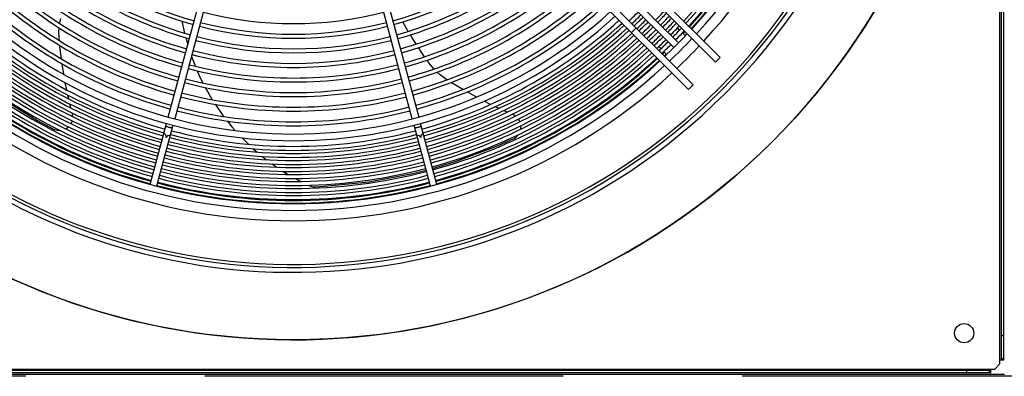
# Model space of a CAD drawing. Header units: centimetres. Extents: x -92429 to 178773, y 2337 to 428125.
# Tile 93 of 138: x 162349 to 162418, y 9486 to 9511. Entities that reach past the tile are written whole.
import ezdxf

# ---------------------------------------------------------------- set-up
doc = ezdxf.new("R2010")
doc.units = ezdxf.units.CM
doc.header["$LTSCALE"] = 50
doc.linetypes.add('DASHED', pattern=[0.75, 0.5, -0.25])
doc.layers.add('WL_urządzenia', color=1, linetype='Continuous')

msp = doc.modelspace()

# ---------------------------------------------------------------- linework, layer by layer
at = {"layer": 'WL_urządzenia', "color": 1, "linetype": 'Continuous'}
for p, q in [((162417.206, 9487.026, 2170), (162417.206, 9584.361, 2170)), ((162417.299, 9584.268, 2170), (162417.299, 9487.118, 2170)), ((162417.484, 9487.026, 2170), (162417.484, 9584.361, 2170)), ((162373.388, 9531.768, 2170), (162397.354, 9507.802, 2170)), ((162397.681, 9508.13, 2170), (162373.653, 9532.158, 2170)), ((162395.781, 9506.229, 2170), (162371.815, 9530.195, 2170)), ((162371.424, 9529.93, 2170), (162395.453, 9505.901, 2170)), ((162359.149, 9503.967, 2170), (162363.035, 9518.473, 2170)), ((162363.483, 9518.353, 2170), (162359.596, 9503.847, 2170)), ((162376.183, 9503.847, 2170), (162372.296, 9518.353, 2170)), ((162372.744, 9518.473, 2170), (162376.63, 9503.967, 2170)), ((162394.436, 9508.819, 2170), (162391.323, 9511.932, 2170)), ((162391.65, 9512.26, 2170), (162394.764, 9509.146, 2170)), ((162351.575, 9510.502, 2170), (162351.581, 9510.54, 2170)), ((162351.581, 9510.54, 2170), (162351.643, 9510.848, 2170)), ((162360.114, 9510.658, 2170), (162360.128, 9510.583, 2170)), ((162360.128, 9510.583, 2170), (162360.287, 9509.832, 2170)), ((162375.902, 9509.956, 2170), (162375.521, 9510.614, 2170)), ((162351.518, 9509.892, 2170), (162351.536, 9510.196, 2170)), ((162351.521, 9509.561, 2170), (162351.518, 9509.892, 2170)), ((162351.537, 9509.336, 2170), (162351.521, 9509.561, 2170)), ((162376.143, 9509.557, 2170), (162376.05, 9509.711, 2170)), ((162376.455, 9509.062, 2170), (162376.143, 9509.557, 2170)), ((162391.477, 9509.877, 2170), (162391.805, 9510.204, 2170)), ((162394.845, 9510.049, 2170), (162394.694, 9510.2, 2170)), ((162395.248, 9509.646, 2170), (162395.041, 9509.852, 2170)), ((162351.538, 9509.319, 2170), (162351.537, 9509.336, 2170)), ((162351.58, 9508.908, 2170), (162351.573, 9508.971, 2170)), ((162351.686, 9508.04, 2170), (162351.58, 9508.908, 2170)), ((162360.365, 9509.519, 2170), (162360.503, 9509.021, 2170)), ((162393.383, 9508.889, 2170), (162393.534, 9508.738, 2170)), ((162360.766, 9508.211, 2170), (162360.991, 9507.615, 2170)), ((162377.042, 9508.182, 2170), (162376.612, 9508.82, 2170)), ((162393.73, 9508.541, 2170), (162393.937, 9508.335, 2170)), ((162351.853, 9506.957, 2170), (162351.735, 9507.69, 2170)), ((162360.991, 9507.615, 2170), (162361.028, 9507.523, 2170)), ((162377.323, 9507.784, 2170), (162377.209, 9507.944, 2170)), ((162377.466, 9507.595, 2170), (162377.323, 9507.784, 2170)), ((162377.67, 9507.356, 2170), (162377.466, 9507.595, 2170)), ((162397.354, 9507.802, 2170), (162397.681, 9508.13, 2170)), ((162361.162, 9507.205, 2170), (162361.409, 9506.663, 2170)), ((162377.696, 9507.328, 2170), (162377.67, 9507.356, 2170)), ((162378.142, 9506.907, 2170), (162377.913, 9507.109, 2170)), ((162378.405, 9506.706, 2170), (162378.142, 9506.907, 2170)), ((162352.061, 9505.863, 2170), (162351.959, 9506.369, 2170)), ((162361.409, 9506.663, 2170), (162361.561, 9506.355, 2170)), ((162378.591, 9506.58, 2170), (162378.405, 9506.706, 2170)), ((162378.606, 9506.571, 2170), (162378.591, 9506.58, 2170)), ((162378.956, 9506.35, 2170), (162378.902, 9506.384, 2170)), ((162379.704, 9505.9, 2170), (162378.956, 9506.35, 2170)), ((162395.453, 9505.901, 2170), (162395.781, 9506.229, 2170)), ((162352.198, 9505.238, 2170), (162352.137, 9505.509, 2170)), ((162361.728, 9506.036, 2170), (162361.884, 9505.751, 2170)), ((162361.884, 9505.751, 2170), (162362.219, 9505.184, 2170)), ((162380.661, 9505.364, 2170), (162380.011, 9505.723, 2170)), ((162347.4, 9505.346, 2170), (162350.017, 9503.735, 2170)), ((162352.348, 9504.616, 2170), (162352.282, 9504.883, 2170)), ((162362.422, 9504.864, 2170), (162362.96, 9504.092, 2170)), ((162381.65, 9504.855, 2170), (162381.19, 9505.086, 2170)), ((162352.349, 9504.611, 2170), (162352.348, 9504.616, 2170)), ((162352.456, 9504.197, 2170), (162352.441, 9504.255, 2170)), ((162352.47, 9504.137, 2170), (162352.456, 9504.197, 2170)), ((162352.486, 9503.996, 2170), (162352.47, 9504.137, 2170)), ((162362.96, 9504.092, 2170), (162363.017, 9504.015, 2170)), ((162382.228, 9504.578, 2170), (162381.976, 9504.697, 2170)), ((162382.81, 9504.313, 2170), (162382.559, 9504.425, 2170)), ((162382.815, 9504.311, 2170), (162382.81, 9504.313, 2170)), ((162383.207, 9504.14, 2170), (162383.152, 9504.164, 2170)), ((162383.262, 9504.115, 2170), (162383.207, 9504.14, 2170)), ((162383.384, 9504.041, 2170), (162383.262, 9504.115, 2170)), ((162350.017, 9503.735, 2170), (162351.136, 9503.134, 2170)), ((162352.37, 9503.507, 2170), (162352.417, 9503.605, 2170)), ((162352.417, 9503.605, 2170), (162352.452, 9503.704, 2170)), ((162357.889, 9499.266, 2170), (162359.029, 9503.519, 2170)), ((162359.476, 9503.399, 2170), (162358.337, 9499.146, 2170)), ((162363.262, 9503.697, 2170), (162363.594, 9503.293, 2170)), ((162377.442, 9499.146, 2170), (162376.303, 9503.399, 2170)), ((162377.89, 9499.266, 2170), (162376.75, 9503.519, 2170)), ((162383.65, 9503.745, 2170), (162383.593, 9503.833, 2170)), ((162383.698, 9503.648, 2170), (162383.65, 9503.745, 2170)), ((162383.768, 9503.222, 2170), (162383.767, 9503.372, 2170)), ((162351.136, 9503.134, 2170), (162351.206, 9503.102, 2170)), ((162351.206, 9503.102, 2170), (162351.384, 9503.048, 2170)), ((162351.384, 9503.048, 2170), (162351.564, 9503.031, 2170)), ((162351.564, 9503.031, 2170), (162351.593, 9503.032, 2170)), ((162351.999, 9503.142, 2170), (162352.078, 9503.189, 2170)), ((162352.078, 9503.189, 2170), (162352.195, 9503.283, 2170)), ((162363.594, 9503.293, 2170), (162363.814, 9503.038, 2170)), ((162383.452, 9502.589, 2170), (162383.577, 9502.72, 2170)), ((162383.577, 9502.72, 2170), (162383.593, 9502.743, 2170)), ((162383.757, 9503.13, 2170), (162383.768, 9503.222, 2170)), ((162364.298, 9502.515, 2170), (162364.746, 9502.07, 2170)), ((162382.07, 9501.934, 2170), (162383.232, 9502.446, 2170)), ((162383.232, 9502.446, 2170), (162383.301, 9502.481, 2170)), ((162383.301, 9502.481, 2170), (162383.452, 9502.589, 2170)), ((162365.079, 9501.762, 2170), (162365.346, 9501.528, 2170)), ((162379.188, 9500.864, 2170), (162382.07, 9501.934, 2170)), ((162365.71, 9501.224, 2170), (162365.881, 9501.088, 2170)), ((162365.881, 9501.088, 2170), (162366.002, 9500.994, 2170)), ((162366.401, 9500.696, 2170), (162366.721, 9500.471, 2170)), ((162377.59, 9500.385, 2170), (162379.188, 9500.864, 2170)), ((162367.161, 9500.181, 2170), (162367.514, 9499.963, 2170)), ((162373.139, 9499.455, 2170), (162376.195, 9500.031, 2170)), ((162376.195, 9500.031, 2170), (162377.142, 9500.265, 2170)), ((162368, 9499.683, 2170), (162368.392, 9499.473, 2170)), ((162370.064, 9499.141, 2170), (162373.139, 9499.455, 2170)), ((162368.934, 9499.207, 2170), (162368.962, 9499.194, 2170)), ((162368.962, 9499.194, 2170), (162369.108, 9499.14, 2170)), ((162369.108, 9499.14, 2170), (162369.289, 9499.109, 2170)), ((162369.289, 9499.109, 2170), (162369.392, 9499.108, 2170)), ((162369.392, 9499.108, 2170), (162370.064, 9499.141, 2170)), ((162417.484, 9488.694, 2170), (162417.299, 9488.694, 2170)), ((162417.206, 9487.026, 2170), (162417.484, 9487.026, 2170)), ((162417.206, 9486.748, 2170), (162417.206, 9487.026, 2170)), ((162417.299, 9487.118, 2170), (162417.299, 9487.026, 2170)), ((162417.299, 9487.118, 2170), (162417.484, 9487.118, 2170)), ((162319.222, 9486.377, 2170), (162416.557, 9486.377, 2170)), ((162416.464, 9486.284, 2170), (162319.315, 9486.284, 2170)), ((162414.888, 9486.099, 2170), (162414.888, 9486.284, 2170)), ((162416.557, 9486.284, 2170), (162416.464, 9486.284, 2170)), ((162416.464, 9486.099, 2170), (162416.464, 9486.284, 2170)), ((162416.557, 9486.099, 2170), (162416.557, 9486.377, 2170)), ((162416.557, 9486.377, 2170), (162416.835, 9486.377, 2170)), ((162416.835, 9486.377, 2170), (162417.206, 9486.748, 2170)), ((162318.249, 9486.006, 2170), (162417.53, 9486.006, 2170)), ((162416.557, 9486.099, 2170), (162319.222, 9486.099, 2170))]:
    msp.add_line(p, q, dxfattribs=at)
at = {"layer": 'WL_urządzenia', "color": 1, "linetype": 'DASHED'}
msp.add_line((162424.205, 9485.867, 2170), (162318.388, 9485.867, 2170), dxfattribs=at)
at = {"layer": 'WL_urządzenia', "color": 1, "linetype": 'Continuous'}
for points in [[(162359.283, 9502.676, 0.407676), (162359.01, 9502.555, 0.407676), (162358.835, 9502.796)], [(162359.421, 9503.194, 0.037253), (162359.195, 9503.246, 0.037253), (162358.974, 9503.314)], [(162376.805, 9503.314, 0.037253), (162376.584, 9503.246, 0.037253), (162376.358, 9503.194)], [(162376.944, 9502.796, 0.407676), (162376.769, 9502.555, 0.407676), (162376.496, 9502.676)]]:
    msp.add_lwpolyline(points, format="xyb", dxfattribs=at)
for centre, radius in [((162367.889, 9535.693, 2170), 47.277), ((162414.703, 9488.88, 2170), 0.672)]:
    msp.add_circle(centre, radius, dxfattribs=at)
for radius, start, end in [(47.277, 139.44157, 130.55843), (42.566, 137.99606, 132.00394), (42.222, 138.02047, 131.97953), (42.012, 138.03557, 131.96443), (38.964, 317.31794, 42.68206), (37.775, 317.39095, 42.60905), (38.239, 317.36195, 42.63805), (36.992, 317.4416, 344.64105), (37.205, 317.42763, 344.6431), (37.483, 317.40961, 344.64575), (37.544, 317.40572, 344.64632), (37.729, 317.39389, 344.64806), (26.215, 228.44639, 254.49348), (25.937, 228.48339, 254.48805), (25.937, 285.51195, 311.51661), (26.215, 285.50652, 311.55361), (27.234, 228.31729, 254.51243), (26.956, 228.35156, 254.5074), (26.956, 285.4926, 311.64844), (27.234, 285.48757, 311.68271), (28.253, 228.19752, 254.53001), (27.975, 228.22935, 254.52534), (27.975, 285.47466, 311.77065), (28.253, 285.46999, 311.80248), (29.272, 228.08611, 254.54638), (28.994, 228.11574, 254.54202), (28.994, 285.45798, 311.88426), (29.272, 285.45362, 311.91389), (30.291, 227.98219, 254.56164), (30.013, 228.00985, 254.55757), (30.013, 285.44243, 311.99015), (30.291, 285.43836, 312.01781), (31.31, 227.88505, 254.5759), (31.032, 227.91093, 254.5721), (31.032, 285.4279, 312.08907), (31.31, 285.4241, 312.11495), (32.329, 227.79404, 254.58927), (32.051, 227.81831, 254.58571), (32.051, 285.41429, 312.18169), (32.329, 285.41073, 312.20596), (33.372, 227.70664, 312.29336), (32.908, 227.74479, 312.25521), (25.196, 255.52701, 284.47299), (34.26, 313.13933, 314.61243), (34.538, 313.15431, 314.61555), (34.751, 313.16561, 314.6179), (35.52, 315.37383, 316.79467), (35.732, 315.37161, 316.78398), (36.011, 315.36874, 316.7702), (34.26, 227.63642, 254.61242), (34.048, 227.6529, 254.61), (33.769, 227.67476, 254.60679), (26.215, 255.50652, 284.49348), (25.937, 255.51196, 284.48804), (33.769, 285.39321, 312.32524), (34.048, 285.39, 312.3471), (34.26, 285.38758, 312.36358), (35.029, 313.18018, 314.62093), (35.242, 313.19117, 314.62322), (35.52, 313.20533, 314.62617), (35.732, 313.21602, 314.62839), (36.223, 315.36657, 316.75981), (36.501, 315.36378, 316.74639), (36.714, 315.36167, 316.73628), (36.992, 315.35895, 316.72322), (35.242, 227.56294, 254.62322), (35.029, 227.57851, 254.62093), (34.751, 227.59916, 254.6179), (34.538, 227.61518, 254.61555), (26.956, 255.4926, 284.5074), (34.538, 285.38445, 312.38482), (34.751, 285.3821, 312.40084), (35.029, 285.37907, 312.42149), (35.242, 285.37678, 312.43706), (36.011, 313.2298, 314.63126), (36.223, 313.24019, 314.63343), (36.501, 313.25361, 314.63622), (36.714, 313.26373, 314.63833), (37.775, 313.31252, 316.68748), (37.205, 315.3569, 316.71337), (37.483, 315.35425, 316.70065), (37.544, 316.41485, 316.6979), (37.729, 316.4079, 316.68956), (36.223, 227.49345, 254.63343), (36.011, 227.50819, 254.63126), (35.732, 227.52772, 254.62839), (35.52, 227.54286, 254.62617), (27.234, 255.48757, 284.51243), (35.52, 285.37383, 312.45714), (35.732, 285.37161, 312.47228), (36.011, 285.36874, 312.49181), (36.223, 285.36657, 312.50655), (36.992, 313.27678, 314.64105), (37.205, 313.28663, 314.6431), (37.483, 313.29935, 314.64575), (38.239, 313.33298, 316.66702), (38.964, 313.36403, 316.63597), (37.205, 227.42763, 254.6431), (36.992, 227.4416, 254.64105), (36.714, 227.4601, 254.63833), (36.501, 227.47444, 254.63622), (28.253, 255.46998, 284.53002), (27.975, 255.47466, 284.52534), (36.501, 285.36378, 312.52556), (36.714, 285.36167, 312.5399), (36.992, 285.35895, 312.5584), (37.205, 285.3569, 312.57237), (37.544, 313.3021, 313.58515), (37.729, 313.31044, 313.5921), (38.239, 227.36195, 312.63805), (37.775, 227.39095, 312.60905), (37.729, 227.39389, 254.64806), (37.544, 227.40571, 254.64632), (37.483, 227.40961, 254.64575), (28.994, 255.45797, 284.54203), (37.483, 285.35425, 312.59039), (37.544, 285.35368, 312.59429), (37.729, 285.35194, 312.60611), (38.964, 227.31794, 312.68206), (29.272, 255.45362, 284.54638), (30.291, 255.43836, 284.56164), (30.013, 255.44243, 284.55757), (31.032, 255.4279, 284.5721), (31.31, 255.4241, 284.5759), (32.329, 255.41073, 284.58927), (32.051, 255.41429, 284.58571), (34.048, 255.39, 284.61), (33.769, 255.39321, 284.60679), (34.751, 255.3821, 284.6179), (34.538, 255.38445, 284.61555), (34.26, 255.38758, 284.61242), (35.52, 255.37383, 284.62617), (35.242, 255.37678, 284.62322), (35.029, 255.37907, 284.62093), (36.223, 255.36657, 284.63343), (36.011, 255.36874, 284.63126), (35.732, 255.37161, 284.62839), (36.714, 255.36167, 284.63833), (36.501, 255.36378, 284.63622), (37.544, 255.35368, 284.64632), (37.483, 255.35425, 284.64575), (37.205, 255.3569, 284.6431), (36.992, 255.35895, 284.64105), (37.729, 255.35194, 284.64806)]:
    msp.add_arc((162367.889, 9535.693, 2170), radius, start, end, dxfattribs=at)

doc.saveas('drawing.dxf')
